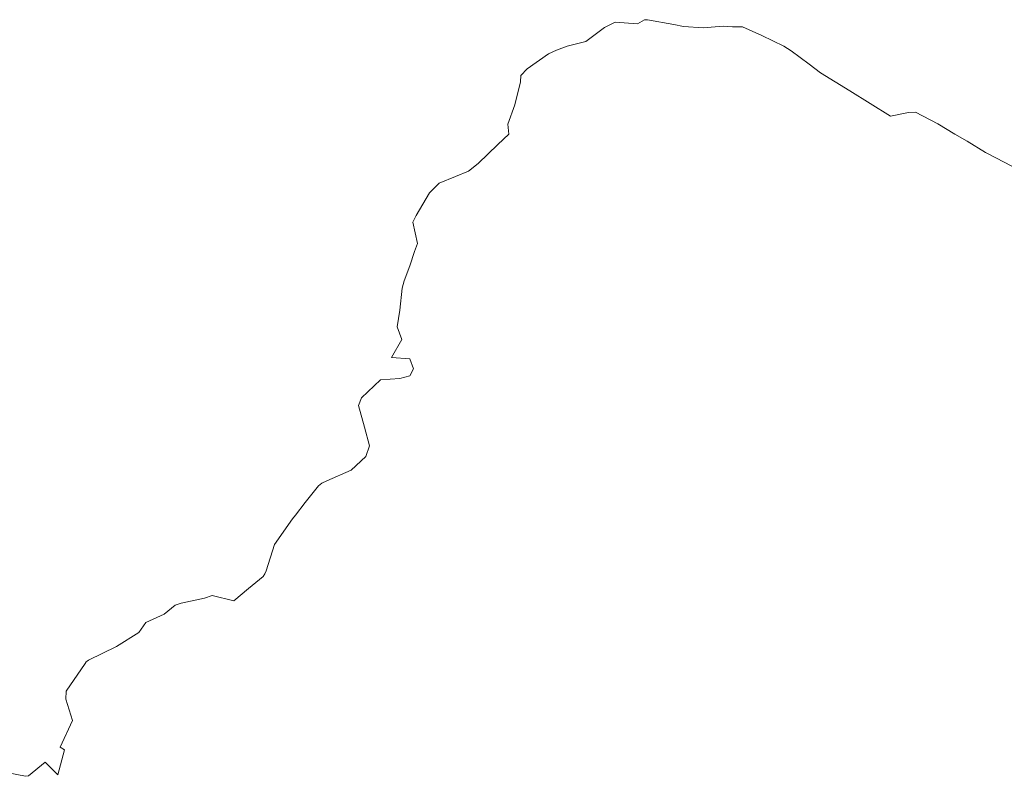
# Model space of a CAD drawing. Extents: x 65182 to 66926, y 402417 to 404251.
# Tile 105 of 256: x 66193 to 66226, y 402996 to 403022. Entities that reach past the tile are written whole.
import ezdxf

# ---------------------------------------------------------------- set-up
doc = ezdxf.new("R2010")
doc.units = 0
doc.header["$LTSCALE"] = 50
doc.header["$MEASUREMENT"] = 0
doc.layers.add('DIEPTELIJNEN_10JAN2014', color=17, linetype='CONTINUOUS', lineweight=0)

msp = doc.modelspace()

# ---------------------------------------------------------------- linework, layer by layer
at = {"layer": 'DIEPTELIJNEN_10JAN2014', "linetype": 'Continuous', "ltscale": 0.05, "flags": 128}
msp.add_lwpolyline([(66227, 403016.659), (66226, 403017.179), (66225.631, 403017.369), (66225, 403017.764), (66224.582, 403018), (66224, 403018.35), (66223.248, 403018.752), (66223, 403018.732), (66222.392, 403018.608), (66221, 403019.473), (66220, 403020.091), (66219.618, 403020.382), (66219, 403020.84), (66218.757, 403021), (66218, 403021.368), (66217.341, 403021.659), (66217, 403021.653), (66216.682, 403021.682), (66216, 403021.628), (66215.333, 403021.667), (66215, 403021.739), (66214.105, 403021.895), (66214, 403021.902), (66213.766, 403021.766), (66213, 403021.817), (66212.639, 403021.639), (66212, 403021.162), (66211.367, 403021), (66211, 403020.858), (66210.736, 403020.736), (66210, 403020.222), (66209.787, 403020), (66209.779, 403019.779), (66209.585, 403019), (66209.343, 403018.343), (66209.383, 403018), (66209, 403017.646), (66208.329, 403017), (66208, 403016.732), (66207.558, 403016.558), (66207, 403016.332), (66206.676, 403016), (66206.222, 403015.222), (66206.102, 403015), (66206.269, 403014.269), (66206.166, 403014), (66206, 403013.506), (66205.809, 403013), (66205.741, 403012.741), (66205.66, 403012), (66205.574, 403011.426), (66205.732, 403011), (66205.377, 403010.377), (66206, 403010.331), (66206.129, 403010), (66206, 403009.756), (66205.668, 403009.668), (66205, 403009.621), (66204.354, 403009), (66204.258, 403008.742), (66204.464, 403008), (66204.628, 403007.372), (66204.502, 403007), (66204, 403006.54), (66203.175, 403006.175), (66203, 403006.099), (66202.891, 403006), (66202.441, 403005.441), (66202.101, 403005), (66202, 403004.877), (66201.391, 403004), (66201.104, 403003.104), (66201.057, 403003), (66201, 403002.908), (66200.508, 403002.508), (66200, 403002.078), (66199.266, 403002.266), (66199, 403002.178), (66198.209, 403002), (66198, 403001.934), (66197.632, 403001.632), (66197, 403001.348), (66196.766, 403001), (66196, 403000.519), (66195.054, 403000.054), (66195, 403000.025), (66194.968, 403000), (66194.94, 402999.94), (66194.29, 402999), (66194.276, 402998.724), (66194.505, 402998), (66194.087, 402997.087), (66194.236, 402997), (66194, 402996.144), (66193.575, 402996.575), (66193, 402996.114), (66192.903, 402996.097), (66192, 402996.269)], dxfattribs=at)

doc.saveas('drawing.dxf')
